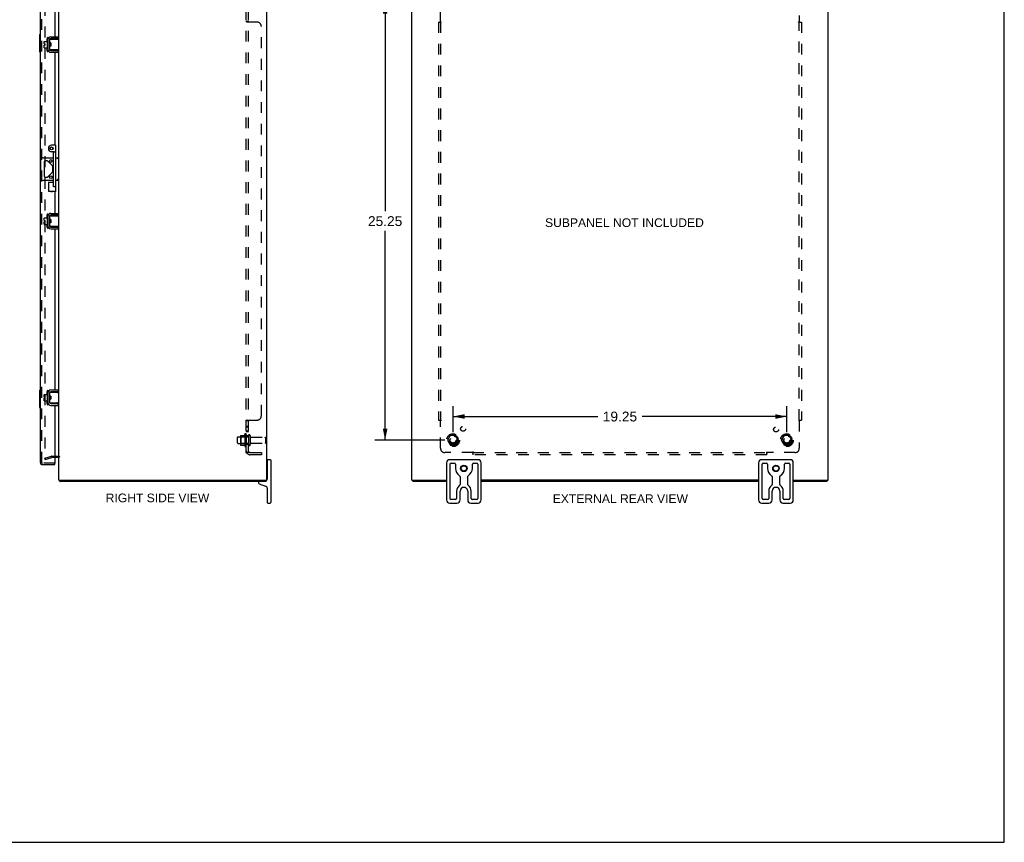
# Model space of a CAD drawing. Header units: inches. Extents: x 0 to 113, y 0 to 73.
# Tile 5 of 6: x 57 to 113, y 0 to 47. Entities that reach past the tile are written whole.
import ezdxf

# ---------------------------------------------------------------- set-up
doc = ezdxf.new("R2010")
doc.units = ezdxf.units.IN
doc.header["$LTSCALE"] = 6.233333
doc.header["$MEASUREMENT"] = 0
doc.linetypes.add('HIDDEN', pattern=[0.2, 0.1, -0.1])
doc.layers.get('0').update_dxf_attribs({"linetype": 'CONTINUOUS'})
for name, color, linetype in [('DEFAULT_2', 8, 'HIDDEN'), ('DIMENSIONS', 7, 'CONTINUOUS'), ('DOOR_ASSEMBLY', 7, 'CONTINUOUS'), ('SUBPANEL', 7, 'CONTINUOUS')]:
    doc.layers.add(name, color=color, linetype=linetype)
doc.styles.get("Standard").update_dxf_attribs({"font": 'arial.ttf'})
doc.dimstyles.new('DIMSTYLE_3', dxfattribs={"dimtxt": 0.566667, "dimasz": 0.666667, "dimexe": 0.09, "dimexo": 0.07, "dimgap": 0.0425, "dimtad": 0, "dimtih": 1, "dimtoh": 1, "dimzin": 4, "dimdsep": 46, "dimtxsty": 'Standard', "dimblk": '_FILLED', "dimblk1": '_FILLED', "dimblk2": '_FILLED', "dimcen": 0.09, "dimadec": 3, "dimazin": 1, "dimtfac": 1, "dimtdec": 3, "dimtofl": 0, "dimtmove": 0, "dimatfit": 3, "dimldrblk": '_FILLED', "dimfxl": 0, "dimtolj": 1, "dimtzin": 4, "dimarcsym": 0})

# ---------------------------------------------------------------- blocks, each defined once
blk = doc.blocks.new('_FILLED')
at = {"color": 0, "linetype": 'ByBlock'}
blk.add_solid([(0, 0), (-1, 0.2), (-1, -0.2)], dxfattribs=at)
blk = doc.blocks.new('*D10')
at = {"layer": 'DIMENSIONS', "color": 2, "linetype": 'Continuous'}
for p, q in [((81.074, 48.424), (77.025, 48.424)), ((77.625, 48.424), (77.625, 36.365)), ((77.625, 23.174), (77.625, 35.232)), ((81.074, 23.174), (77.025, 23.174))]:
    blk.add_line(p, q, dxfattribs=at)
at = {"layer": 'DIMENSIONS', "color": 2, "linetype": 'Continuous', "xscale": 0.6666666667, "yscale": 0.6666666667, "zscale": 0.6666666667}
for p, rotation in [((77.625, 48.424), 90), ((77.625, 23.174), 270)]:
    blk.add_blockref('_FILLED', p, dxfattribs=dict(at, rotation=rotation))
at = {"layer": 'DIMENSIONS', "color": 2, "linetype": 'Continuous', "insert": (77.625, 36.082), "char_height": 0.5667, "width": 1.98017, "attachment_point": 2, "line_spacing_factor": 0.9}
blk.add_mtext('25.25', dxfattribs=at)
blk = doc.blocks.new('*D11')
at = {"layer": 'DIMENSIONS', "color": 2, "linetype": 'Continuous'}
for p, q in [((81.541, 23.64), (81.541, 25.138)), ((100.791, 23.64), (100.791, 25.138)), ((81.541, 24.538), (89.892, 24.538)), ((100.791, 24.538), (92.439, 24.538))]:
    blk.add_line(p, q, dxfattribs=at)
at = {"layer": 'DIMENSIONS', "color": 2, "linetype": 'Continuous', "xscale": 0.6666666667, "yscale": 0.6666666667, "zscale": 0.6666666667, "rotation": 180}
blk.add_blockref('_FILLED', (81.541, 24.538), dxfattribs=at)
at = {"layer": 'DIMENSIONS', "color": 2, "linetype": 'Continuous', "xscale": 0.6666666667, "yscale": 0.6666666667, "zscale": 0.6666666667}
blk.add_blockref('_FILLED', (100.791, 24.538), dxfattribs=at)
at = {"layer": 'DIMENSIONS', "color": 2, "linetype": 'Continuous', "insert": (91.166, 24.821), "char_height": 0.5667, "width": 1.98017, "attachment_point": 2, "line_spacing_factor": 0.9}
blk.add_mtext('19.25', dxfattribs=at)

msp = doc.modelspace()

# ---------------------------------------------------------------- linework, layer by layer
at = {"color": 7, "linetype": 'Continuous'}
for p, q in [((113.333, 0), (113.333, 73.333)), ((57.958, 46.008), (57.958, 46.144)), ((57.958, 46.008), (58.026, 46.008)), ((57.968, 46.154), (58.133, 46.154)), ((58.026, 45.94), (58.026, 46.008)), ((58.133, 46.217), (58.133, 45.73)), ((58.143, 46.227), (58.163, 46.227)), ((58.173, 46.287), (58.176, 46.287)), ((58.277, 46.256), (58.277, 45.691)), ((58.281, 46.091), (58.281, 46.276)), ((58.291, 46.286), (58.811, 46.286)), ((58.341, 46.066), (58.291, 46.066)), ((58.307, 45.881), (58.307, 46.066)), ((58.777, 46.316), (58.337, 46.316)), ((58.341, 46.066), (58.341, 45.881)), ((58.777, 46.316), (58.777, 46.42)), ((57.958, 45.794), (57.958, 45.94)), ((57.958, 45.94), (58.026, 45.94)), ((57.968, 45.784), (58.133, 45.784)), ((58.143, 45.72), (58.163, 45.72)), ((58.173, 45.66), (58.176, 45.66)), ((58.281, 45.671), (58.281, 45.856)), ((58.341, 45.881), (58.291, 45.881)), ((58.811, 45.661), (58.291, 45.661)), ((58.312, 45.962), (58.309, 45.986)), ((58.317, 45.881), (58.323, 45.891)), ((58.322, 45.893), (58.329, 45.881)), ((58.337, 45.631), (58.777, 45.631)), ((58.738, 45.669), (58.731, 45.671)), ((58.777, 45.631), (58.777, 45.527)), ((57.774, 38.268), (57.774, 39.33)), ((57.899, 39.455), (58.5, 39.455)), ((57.965, 39.201), (57.965, 38.396)), ((58.127, 39.264), (58.028, 39.264)), ((58.437, 38.979), (58.171, 39.245)), ((58.64, 39.455), (58.811, 39.455)), ((58.171, 38.352), (58.437, 38.618)), ((58.455, 38.662), (58.455, 38.935)), ((58.5, 38.143), (57.899, 38.143)), ((58.028, 38.334), (58.127, 38.334)), ((58.811, 38.143), (58.64, 38.143)), ((57.958, 35.833), (57.958, 35.969)), ((57.958, 35.833), (58.026, 35.833)), ((57.968, 35.979), (58.133, 35.979)), ((58.026, 35.765), (58.026, 35.833)), ((58.133, 36.042), (58.133, 35.555)), ((58.143, 36.052), (58.163, 36.052)), ((58.173, 36.112), (58.176, 36.112)), ((58.277, 36.081), (58.277, 35.516)), ((58.281, 35.916), (58.281, 36.101)), ((58.291, 36.111), (58.811, 36.111)), ((58.341, 35.891), (58.291, 35.891)), ((58.307, 35.706), (58.307, 35.891)), ((58.312, 35.787), (58.309, 35.811)), ((58.777, 36.141), (58.337, 36.141)), ((58.341, 35.891), (58.341, 35.706)), ((58.777, 36.141), (58.777, 36.245)), ((57.958, 35.619), (57.958, 35.765)), ((57.958, 35.765), (58.026, 35.765)), ((57.968, 35.609), (58.133, 35.609)), ((58.143, 35.545), (58.163, 35.545)), ((58.173, 35.485), (58.176, 35.485)), ((58.281, 35.496), (58.281, 35.681)), ((58.341, 35.706), (58.291, 35.706)), ((58.811, 35.486), (58.291, 35.486)), ((58.317, 35.706), (58.323, 35.716)), ((58.322, 35.718), (58.329, 35.706)), ((58.337, 35.456), (58.777, 35.456)), ((58.738, 35.494), (58.731, 35.496)), ((58.777, 35.456), (58.777, 35.352)), ((57.958, 25.658), (57.958, 25.794)), ((57.958, 25.658), (58.026, 25.658)), ((57.958, 25.59), (58.026, 25.59)), ((57.958, 25.444), (57.958, 25.59)), ((57.968, 25.804), (58.133, 25.804)), ((58.026, 25.59), (58.026, 25.658)), ((58.133, 25.867), (58.133, 25.38)), ((58.143, 25.877), (58.163, 25.877)), ((58.173, 25.937), (58.176, 25.937)), ((58.277, 25.906), (58.277, 25.341)), ((58.281, 25.741), (58.281, 25.926)), ((58.291, 25.936), (58.811, 25.936)), ((58.341, 25.716), (58.291, 25.716)), ((58.307, 25.531), (58.307, 25.716)), ((58.312, 25.612), (58.309, 25.636)), ((58.777, 25.966), (58.337, 25.966)), ((58.341, 25.716), (58.341, 25.531)), ((58.777, 25.966), (58.777, 26.07)), ((57.968, 25.434), (58.133, 25.434)), ((58.143, 25.37), (58.163, 25.37)), ((58.173, 25.31), (58.176, 25.31)), ((58.281, 25.321), (58.281, 25.506)), ((58.341, 25.531), (58.291, 25.531)), ((58.811, 25.311), (58.291, 25.311)), ((58.317, 25.531), (58.323, 25.541)), ((58.322, 25.543), (58.323, 25.541)), ((58.323, 25.541), (58.329, 25.531)), ((58.337, 25.281), (58.777, 25.281)), ((58.738, 25.319), (58.731, 25.321)), ((58.777, 25.281), (58.777, 25.177)), ((70.826, 21.844), (70.811, 21.844)), ((70.826, 22.024), (70.826, 20.939)), ((71.001, 22.049), (70.851, 22.049)), ((71.026, 22.024), (71.026, 19.574)), ((81.166, 21.864), (81.166, 19.734)), ((82.981, 22.049), (81.351, 22.049)), ((81.366, 19.811), (81.366, 21.786)), ((81.428, 21.849), (81.613, 21.849)), ((81.676, 21.786), (81.676, 21.549)), ((82.656, 21.549), (82.656, 21.786)), ((82.718, 21.849), (82.903, 21.849)), ((82.966, 21.786), (82.966, 19.811)), ((83.166, 19.734), (83.166, 21.864)), ((99.166, 21.864), (99.166, 19.734)), ((100.981, 22.049), (99.351, 22.049)), ((99.366, 19.811), (99.366, 21.786)), ((99.428, 21.849), (99.613, 21.849)), ((99.676, 21.786), (99.676, 21.549)), ((100.656, 21.549), (100.656, 21.786)), ((100.718, 21.849), (100.903, 21.849)), ((100.966, 21.786), (100.966, 19.811)), ((101.166, 19.734), (101.166, 21.864)), ((70.826, 21.254), (70.811, 21.254)), ((81.947, 21.073), (81.947, 20.627)), ((82.385, 20.627), (82.385, 21.073)), ((99.947, 21.073), (99.947, 20.627)), ((100.385, 20.627), (100.385, 21.073)), ((70.326, 20.739), (70.326, 20.721)), ((70.365, 20.664), (70.733, 20.53)), ((70.748, 20.874), (70.748, 20.799)), ((79.229, 20.874), (79.229, 20.799)), ((103.103, 20.874), (103.103, 20.799)), ((70.826, 20.399), (70.826, 19.574)), ((81.747, 20.237), (81.747, 19.811)), ((81.947, 19.734), (81.947, 20.237)), ((82.385, 20.237), (82.385, 19.734)), ((82.585, 19.811), (82.585, 20.237)), ((99.747, 20.237), (99.747, 19.811)), ((99.947, 19.734), (99.947, 20.237)), ((100.385, 20.237), (100.385, 19.734)), ((100.585, 19.811), (100.585, 20.237)), ((70.851, 19.549), (71.001, 19.549)), ((81.351, 19.549), (81.762, 19.549)), ((81.684, 19.749), (81.428, 19.749)), ((82.57, 19.549), (82.981, 19.549)), ((82.903, 19.749), (82.647, 19.749)), ((99.351, 19.549), (99.762, 19.549)), ((99.684, 19.749), (99.428, 19.749)), ((100.57, 19.549), (100.981, 19.549)), ((100.903, 19.749), (100.647, 19.749)), ((0, 0), (113.333, 0))]:
    msp.add_line(p, q, dxfattribs=at)
at = {"color": 3, "linetype": 'Continuous'}
for p, q in [((58.811, 20.874), (58.811, 50.724)), ((70.811, 20.874), (70.811, 50.724)), ((79.166, 20.874), (79.166, 50.724)), ((103.166, 20.874), (103.166, 50.724)), ((58.173, 46.287), (58.173, 45.66)), ((58.337, 46.42), (58.777, 46.42)), ((58.337, 45.527), (58.777, 45.527)), ((58.173, 36.112), (58.173, 35.485)), ((58.337, 36.245), (58.777, 36.245)), ((58.337, 35.352), (58.777, 35.352)), ((58.173, 25.937), (58.173, 25.31)), ((58.337, 26.07), (58.777, 26.07)), ((58.337, 25.177), (58.777, 25.177)), ((58.769, 22.174), (58.568, 22.174)), ((58.811, 20.874), (70.811, 20.874)), ((70.748, 20.799), (58.874, 20.799)), ((79.166, 20.874), (81.166, 20.874)), ((81.166, 20.799), (79.229, 20.799)), ((99.166, 20.874), (83.166, 20.874)), ((99.166, 20.799), (83.166, 20.799)), ((101.166, 20.874), (103.166, 20.874)), ((103.103, 20.799), (101.166, 20.799))]:
    msp.add_line(p, q, dxfattribs=at)
at = {"color": 7, "linetype": 'Continuous'}
for points in [[(58.281, 46.091), (58.281, 46.089), (58.281, 46.087), (58.281, 46.086), (58.282, 46.084), (58.282, 46.083), (58.282, 46.081), (58.282, 46.08), (58.283, 46.079), (58.283, 46.077), (58.283, 46.076), (58.284, 46.075), (58.284, 46.074), (58.284, 46.073), (58.285, 46.072), (58.285, 46.071), (58.286, 46.07), (58.286, 46.069), (58.287, 46.069), (58.287, 46.068), (58.288, 46.067), (58.289, 46.067), (58.289, 46.066), (58.29, 46.066), (58.291, 46.066)], [(58.309, 45.986), (58.309, 45.994), (58.308, 46.002), (58.307, 46.006)], [(58.334, 45.997), (58.333, 46.008), (58.333, 46.018), (58.332, 46.028), (58.331, 46.038), (58.331, 46.047), (58.33, 46.056), (58.329, 46.064), (58.329, 46.066)], [(58.338, 45.943), (58.336, 45.965), (58.334, 45.997)], [(58.731, 46.276), (58.738, 46.279), (58.741, 46.28), (58.744, 46.281), (58.747, 46.282), (58.75, 46.283), (58.753, 46.283), (58.756, 46.284), (58.758, 46.285), (58.761, 46.285), (58.763, 46.286), (58.765, 46.286), (58.767, 46.286), (58.769, 46.286)], [(58.281, 45.711), (58.28, 45.712), (58.278, 45.714), (58.277, 45.715)], [(58.291, 45.881), (58.29, 45.881), (58.29, 45.881), (58.289, 45.88), (58.288, 45.88), (58.288, 45.879), (58.287, 45.879), (58.286, 45.878), (58.286, 45.877), (58.285, 45.876), (58.285, 45.875), (58.285, 45.874), (58.284, 45.873), (58.284, 45.872), (58.283, 45.871), (58.283, 45.87), (58.283, 45.869), (58.282, 45.867), (58.282, 45.866), (58.282, 45.865), (58.282, 45.863), (58.281, 45.861), (58.281, 45.86), (58.281, 45.858), (58.281, 45.856)], [(58.322, 45.893), (58.321, 45.894), (58.32, 45.896), (58.32, 45.899), (58.319, 45.903), (58.318, 45.907), (58.317, 45.913), (58.316, 45.918), (58.316, 45.925), (58.315, 45.931), (58.314, 45.938), (58.313, 45.946), (58.313, 45.954), (58.312, 45.962)], [(58.341, 45.894), (58.341, 45.895), (58.34, 45.903), (58.34, 45.913), (58.339, 45.922), (58.338, 45.933), (58.338, 45.943)], [(58.769, 45.661), (58.767, 45.661), (58.765, 45.661), (58.763, 45.662), (58.761, 45.662), (58.758, 45.662), (58.756, 45.663), (58.753, 45.664), (58.75, 45.664), (58.747, 45.665), (58.744, 45.666), (58.741, 45.667), (58.738, 45.669)], [(58.804, 39.455), (58.801, 39.454), (58.797, 39.453), (58.793, 39.451), (58.788, 39.448), (58.783, 39.445), (58.777, 39.441), (58.772, 39.437), (58.766, 39.433), (58.76, 39.429), (58.754, 39.424), (58.748, 39.419), (58.742, 39.414), (58.735, 39.409), (58.729, 39.405), (58.723, 39.4), (58.717, 39.395)], [(58.735, 38.188), (58.723, 38.198), (58.717, 38.203)], [(58.804, 38.143), (58.801, 38.143), (58.797, 38.144), (58.793, 38.147), (58.788, 38.149), (58.783, 38.152), (58.777, 38.156), (58.772, 38.16), (58.766, 38.164), (58.76, 38.169), (58.754, 38.173), (58.748, 38.178), (58.742, 38.183), (58.735, 38.188)], [(58.281, 35.916), (58.281, 35.914), (58.281, 35.912), (58.281, 35.911), (58.282, 35.909), (58.282, 35.908), (58.282, 35.906), (58.282, 35.905), (58.283, 35.904), (58.283, 35.902), (58.283, 35.901), (58.284, 35.9), (58.284, 35.899), (58.284, 35.898), (58.285, 35.897), (58.285, 35.896), (58.286, 35.895), (58.286, 35.894), (58.287, 35.894), (58.287, 35.893), (58.288, 35.892), (58.289, 35.892), (58.289, 35.891), (58.29, 35.891), (58.291, 35.891)], [(58.309, 35.811), (58.309, 35.819), (58.308, 35.827), (58.307, 35.831)], [(58.322, 35.718), (58.321, 35.719), (58.32, 35.721), (58.32, 35.724), (58.319, 35.728), (58.318, 35.732), (58.317, 35.738), (58.316, 35.743), (58.316, 35.75), (58.315, 35.756), (58.314, 35.763), (58.313, 35.771), (58.313, 35.779), (58.312, 35.787)], [(58.334, 35.822), (58.333, 35.833), (58.333, 35.843), (58.332, 35.853), (58.331, 35.863), (58.331, 35.872), (58.33, 35.881), (58.329, 35.889), (58.329, 35.891)], [(58.338, 35.768), (58.336, 35.79), (58.334, 35.822)], [(58.731, 36.101), (58.738, 36.104), (58.741, 36.105), (58.744, 36.106), (58.747, 36.107), (58.75, 36.108), (58.753, 36.108), (58.756, 36.109), (58.758, 36.11), (58.761, 36.11), (58.763, 36.111), (58.765, 36.111), (58.767, 36.111), (58.769, 36.111)], [(58.281, 35.536), (58.28, 35.537), (58.278, 35.539), (58.277, 35.54)], [(58.291, 35.706), (58.29, 35.706), (58.29, 35.706), (58.289, 35.705), (58.288, 35.705), (58.288, 35.704), (58.287, 35.704), (58.286, 35.703), (58.286, 35.702), (58.285, 35.701), (58.285, 35.7), (58.285, 35.699), (58.284, 35.698), (58.284, 35.697), (58.283, 35.696), (58.283, 35.695), (58.283, 35.694), (58.282, 35.692), (58.282, 35.691), (58.282, 35.69), (58.282, 35.688), (58.281, 35.686), (58.281, 35.685), (58.281, 35.683), (58.281, 35.681)], [(58.341, 35.719), (58.341, 35.72), (58.34, 35.728), (58.34, 35.738), (58.339, 35.747), (58.338, 35.758), (58.338, 35.768)], [(58.769, 35.486), (58.767, 35.486), (58.765, 35.486), (58.763, 35.487), (58.761, 35.487), (58.758, 35.487), (58.756, 35.488), (58.753, 35.489), (58.75, 35.489), (58.747, 35.49), (58.744, 35.491), (58.741, 35.492), (58.738, 35.494)], [(58.281, 25.741), (58.281, 25.739), (58.281, 25.737), (58.281, 25.736), (58.282, 25.734), (58.282, 25.733), (58.282, 25.731), (58.282, 25.73), (58.283, 25.729), (58.283, 25.727), (58.283, 25.726), (58.284, 25.725), (58.284, 25.724), (58.284, 25.723), (58.285, 25.722), (58.285, 25.721), (58.286, 25.72), (58.286, 25.719), (58.287, 25.719), (58.287, 25.718), (58.288, 25.717), (58.289, 25.717), (58.289, 25.716), (58.29, 25.716), (58.291, 25.716)], [(58.309, 25.636), (58.309, 25.644), (58.308, 25.652), (58.307, 25.656)], [(58.322, 25.543), (58.321, 25.544), (58.32, 25.546), (58.32, 25.549), (58.319, 25.553), (58.318, 25.557), (58.317, 25.563), (58.316, 25.568), (58.316, 25.575), (58.315, 25.581), (58.314, 25.588), (58.313, 25.596), (58.313, 25.604), (58.312, 25.612)], [(58.334, 25.647), (58.333, 25.658), (58.333, 25.668), (58.332, 25.678), (58.331, 25.688), (58.331, 25.697), (58.33, 25.706), (58.329, 25.714), (58.329, 25.716)], [(58.338, 25.593), (58.336, 25.615), (58.334, 25.647)], [(58.341, 25.544), (58.341, 25.545), (58.34, 25.553), (58.34, 25.563), (58.339, 25.572), (58.338, 25.583), (58.338, 25.593)], [(58.731, 25.926), (58.738, 25.929), (58.741, 25.93), (58.744, 25.931), (58.747, 25.932), (58.75, 25.933), (58.753, 25.933), (58.756, 25.934), (58.758, 25.935), (58.761, 25.935), (58.763, 25.936), (58.765, 25.936), (58.767, 25.936), (58.769, 25.936)], [(58.281, 25.361), (58.28, 25.362), (58.278, 25.364), (58.277, 25.365)], [(58.291, 25.531), (58.29, 25.531), (58.29, 25.531), (58.289, 25.53), (58.288, 25.53), (58.288, 25.529), (58.287, 25.529), (58.286, 25.528), (58.286, 25.527), (58.285, 25.526), (58.285, 25.525), (58.285, 25.524), (58.284, 25.523), (58.284, 25.522), (58.283, 25.521), (58.283, 25.52), (58.283, 25.519), (58.282, 25.517), (58.282, 25.516), (58.282, 25.515), (58.282, 25.513), (58.281, 25.511), (58.281, 25.51), (58.281, 25.508), (58.281, 25.506)], [(58.769, 25.311), (58.767, 25.311), (58.765, 25.311), (58.763, 25.312), (58.761, 25.312), (58.758, 25.312), (58.756, 25.313), (58.753, 25.314), (58.75, 25.314), (58.747, 25.315), (58.744, 25.316), (58.741, 25.317), (58.738, 25.319)]]:
    msp.add_lwpolyline(points, dxfattribs=at)
at = {"color": 3, "linetype": 'Continuous'}
for points in [[(58.848, 20.829), (58.85, 20.828), (58.851, 20.826), (58.852, 20.825), (58.854, 20.823), (58.855, 20.821), (58.856, 20.819), (58.857, 20.817), (58.86, 20.812)], [(58.86, 20.812), (58.861, 20.81), (58.862, 20.809), (58.863, 20.807), (58.864, 20.805), (58.865, 20.804), (58.866, 20.802), (58.867, 20.801), (58.869, 20.8), (58.87, 20.799), (58.871, 20.799), (58.872, 20.799), (58.873, 20.799), (58.874, 20.799)]]:
    msp.add_lwpolyline(points, dxfattribs=at)
at = {"color": 7, "linetype": 'Continuous'}
for centre, radius in [((58.346, 39.264), 0.08), ((58.346, 38.334), 0.08), ((82.166, 21.549), 0.188), ((82.166, 21.549), 0.156), ((100.166, 21.549), 0.188), ((100.166, 21.549), 0.156)]:
    msp.add_circle(centre, radius, dxfattribs=at)
for centre, radius, start, end in [((57.968, 46.144), 0.01, 90, 180), ((58.143, 46.217), 0.01, 90, 180), ((58.163, 46.217), 0.01, 0, 90), ((58.337, 46.256), 0.06, 90, 180), ((58.291, 46.224), 0.0162, 128.1095, 149.7501), ((58.291, 46.276), 0.01, 90, 144.8477), ((57.968, 45.794), 0.01, 180, 270), ((58.143, 45.73), 0.01, 180, 270), ((58.163, 45.73), 0.01, 270, 360), ((58.291, 45.724), 0.0162, 210.2499, 231.8905), ((58.337, 45.691), 0.06, 180, 270), ((58.291, 45.671), 0.01, 214.8438, 270), ((57.899, 39.33), 0.125, 90, 180), ((58.028, 39.201), 0.0625, 90, 180), ((58.127, 39.201), 0.0625, 45, 90), ((58.393, 38.935), 0.0625, 0, 45), ((58.393, 38.662), 0.0625, 315, 360), ((57.899, 38.268), 0.125, 180, 270), ((58.028, 38.396), 0.0625, 180, 270), ((58.127, 38.396), 0.0625, 270, 315), ((57.968, 35.969), 0.01, 90, 180), ((58.143, 36.042), 0.01, 90, 180), ((58.163, 36.042), 0.01, 0, 90), ((58.337, 36.081), 0.06, 90, 180), ((58.291, 36.049), 0.0162, 128.1095, 149.7501), ((58.291, 36.101), 0.01, 90, 144.8477), ((57.968, 35.619), 0.01, 180, 270), ((58.143, 35.555), 0.01, 180, 270), ((58.163, 35.555), 0.01, 270, 360), ((58.291, 35.549), 0.0162, 210.2499, 231.8905), ((58.337, 35.516), 0.06, 180, 270), ((58.291, 35.496), 0.01, 214.8438, 270), ((57.968, 25.794), 0.01, 90, 180), ((58.143, 25.867), 0.01, 90, 180), ((58.163, 25.867), 0.01, 0, 90), ((58.337, 25.906), 0.06, 90, 180), ((58.291, 25.874), 0.0162, 128.1095, 149.7501), ((58.291, 25.926), 0.01, 90, 144.8477), ((57.968, 25.444), 0.01, 180, 270), ((58.143, 25.38), 0.01, 180, 270), ((58.163, 25.38), 0.01, 270, 360), ((58.291, 25.374), 0.0162, 210.2499, 231.8905), ((58.337, 25.341), 0.06, 180, 270), ((58.291, 25.321), 0.01, 214.8438, 270), ((70.851, 22.024), 0.025, 90, 180), ((71.001, 22.024), 0.025, 0, 90), ((81.351, 21.864), 0.185, 90, 180), ((81.428, 21.786), 0.0625, 90, 180), ((81.613, 21.786), 0.0625, 360, 90), ((82.718, 21.786), 0.0625, 90, 180), ((82.903, 21.786), 0.0625, 360, 90), ((82.981, 21.864), 0.185, 0, 90), ((99.351, 21.864), 0.185, 90, 180), ((99.428, 21.786), 0.0625, 90, 180), ((99.613, 21.786), 0.0625, 360, 90), ((100.718, 21.786), 0.0625, 90, 180), ((100.903, 21.786), 0.0625, 360, 90), ((100.981, 21.864), 0.185, 0, 90), ((82.166, 21.549), 0.49, 180, 239.3693), ((81.884, 21.073), 0.0625, 360, 59.3693), ((82.447, 21.073), 0.0625, 120.6307, 180), ((82.166, 21.549), 0.49, 300.6307, 360), ((100.166, 21.549), 0.49, 180, 239.3693), ((99.884, 21.073), 0.0625, 360, 59.3693), ((100.447, 21.073), 0.0625, 120.6307, 180), ((100.166, 21.549), 0.49, 300.6307, 360), ((70.386, 20.739), 0.06, 90, 180), ((70.386, 20.721), 0.06, 180, 250), ((70.686, 20.399), 0.14, 360, 70), ((70.686, 20.939), 0.14, 296.302, 332.2944), ((70.686, 20.939), 0.14, 333.3244, 360), ((82.166, 20.237), 0.419, 125.777, 180), ((81.884, 20.627), 0.0625, 305.777, 360), ((82.166, 20.237), 0.219, 0, 180), ((82.447, 20.627), 0.0625, 180, 234.223), ((82.166, 20.237), 0.419, 0, 54.223), ((100.166, 20.237), 0.419, 125.777, 180), ((99.884, 20.627), 0.0625, 305.777, 360), ((100.166, 20.237), 0.219, 0, 180), ((100.447, 20.627), 0.0625, 180, 234.223), ((100.166, 20.237), 0.419, 0, 54.223), ((70.851, 19.574), 0.025, 180, 270), ((71.001, 19.574), 0.025, 270, 360), ((81.351, 19.734), 0.185, 180, 270), ((81.428, 19.811), 0.0625, 180, 270), ((81.684, 19.811), 0.0625, 270, 0), ((81.762, 19.734), 0.185, 270, 360), ((82.57, 19.734), 0.185, 180, 270), ((82.647, 19.811), 0.0625, 180, 270), ((82.903, 19.811), 0.0625, 270, 0), ((82.981, 19.734), 0.185, 270, 360), ((99.351, 19.734), 0.185, 180, 270), ((99.428, 19.811), 0.0625, 180, 270), ((99.684, 19.811), 0.0625, 270, 0), ((99.762, 19.734), 0.185, 270, 360), ((100.57, 19.734), 0.185, 180, 270), ((100.647, 19.811), 0.0625, 180, 270), ((100.903, 19.811), 0.0625, 270, 0), ((100.981, 19.734), 0.185, 270, 360)]:
    msp.add_arc(centre, radius, start, end, dxfattribs=at)
at = {"color": 3, "linetype": 'Continuous'}
for centre, radius, start, end in [((58.337, 46.256), 0.164, 90, 180), ((58.337, 45.691), 0.164, 180, 270), ((58.337, 36.081), 0.164, 90, 180), ((58.337, 35.516), 0.164, 180, 270), ((58.337, 25.906), 0.164, 90, 180), ((58.337, 25.341), 0.164, 180, 270), ((58.769, 22.132), 0.042, 0, 90), ((58.928, 20.916), 0.117, 201.0402, 227.4431)]:
    msp.add_arc(centre, radius, start, end, dxfattribs=at)
at = {"layer": 'DEFAULT_2', "color": 8, "linetype": 'HIDDEN'}
for p, q in [((57.998, 49.507), (57.998, 22.09)), ((69.111, 23.016), (69.111, 23.331)), ((69.141, 23.361), (69.736, 23.361)), ((69.275, 23.429), (69.275, 22.918)), ((69.295, 23.357), (69.275, 23.377)), ((69.285, 23.451), (69.513, 23.451)), ((69.591, 23.357), (69.295, 23.357)), ((69.295, 23.357), (69.295, 22.99)), ((69.541, 23.529), (69.541, 22.818)), ((69.591, 23.357), (69.611, 23.377)), ((69.591, 23.357), (69.591, 22.99)), ((69.611, 23.508), (69.611, 22.839)), ((69.736, 23.431), (69.736, 22.916)), ((69.846, 23.431), (69.846, 22.916)), ((69.908, 23.339), (70.706, 23.339)), ((70.736, 23.039), (70.736, 23.309)), ((81.378, 23.446), (81.223, 23.179)), ((81.695, 23.451), (81.386, 23.451)), ((81.858, 23.179), (81.704, 23.446)), ((100.628, 23.446), (100.473, 23.179)), ((100.945, 23.451), (100.636, 23.451)), ((101.108, 23.179), (100.954, 23.446)), ((69.141, 22.986), (69.736, 22.986)), ((69.295, 22.99), (69.275, 22.97)), ((69.285, 22.896), (69.513, 22.896)), ((69.591, 22.99), (69.295, 22.99)), ((69.591, 22.99), (69.611, 22.97)), ((69.908, 23.009), (70.706, 23.009)), ((81.223, 23.169), (81.378, 22.901)), ((81.695, 22.896), (81.386, 22.896)), ((81.704, 22.901), (81.858, 23.169)), ((100.473, 23.169), (100.628, 22.901)), ((100.945, 22.896), (100.636, 22.896)), ((100.954, 22.901), (101.108, 23.169)), ((57.998, 22.142), (58.384, 22.245)), ((58.017, 22.069), (58.403, 22.173)), ((58.41, 22.249), (58.769, 22.249)), ((58.568, 22.174), (58.41, 22.174)), ((58.017, 22.069), (57.998, 22.142))]:
    msp.add_line(p, q, dxfattribs=at)
for points in [[(57.998, 22.09), (57.998, 22.088), (57.998, 22.087), (57.999, 22.085), (57.999, 22.084), (58, 22.083)], [(58.012, 22.075), (58.012, 22.075), (58.01, 22.075), (58.009, 22.075), (58.007, 22.076), (58.006, 22.076), (58.005, 22.077), (58.004, 22.078), (58.002, 22.079), (58.001, 22.08), (58.001, 22.081), (58, 22.083)], [(58.016, 22.075), (58.015, 22.075), (58.013, 22.075), (58.012, 22.075)]]:
    msp.add_lwpolyline(points, dxfattribs=at)
for centre, radius in [((81.541, 23.174), 0.372), ((81.541, 23.174), 0.356), ((81.541, 23.174), 0.312), ((81.541, 23.174), 0.204), ((81.541, 23.174), 0.188), ((81.541, 23.174), 0.183), ((81.541, 23.174), 0.165), ((100.791, 23.174), 0.372), ((100.791, 23.174), 0.356), ((100.791, 23.174), 0.312), ((100.791, 23.174), 0.204), ((100.791, 23.174), 0.188), ((100.791, 23.174), 0.183), ((100.791, 23.174), 0.165)]:
    msp.add_circle(centre, radius, dxfattribs=at)
for centre, radius, start, end in [((69.141, 23.331), 0.03, 90, 180), ((69.285, 23.441), 0.01, 90, 174.8062), ((69.416, 23.429), 0.141, 174.7919, 180), ((69.494, 23.461), 0.01, 270, 336.0321), ((70.141, 23.174), 0.698, 149.3369, 156.0321), ((69.572, 23.508), 0.0384, 0, 145.5503), ((69.791, 23.431), 0.055, 0, 180), ((69.908, 23.401), 0.0625, 180, 270), ((70.706, 23.309), 0.03, 360, 90), ((81.386, 23.441), 0.01, 90.0124, 149.9892), ((81.695, 23.441), 0.01, 30.012, 89.9887), ((100.636, 23.441), 0.01, 90.0124, 149.9892), ((100.945, 23.441), 0.01, 30.012, 89.9887), ((69.141, 23.016), 0.03, 180, 270), ((69.416, 22.918), 0.141, 180, 185.2081), ((69.285, 22.906), 0.01, 185.1938, 270), ((69.494, 22.886), 0.01, 23.9679, 90), ((70.141, 23.174), 0.698, 203.9679, 210.6631), ((69.572, 22.839), 0.0384, 214.4497, 360), ((69.791, 22.916), 0.055, 180, 360), ((69.908, 22.946), 0.0625, 90, 180), ((70.706, 23.039), 0.03, 270, 0), ((81.232, 23.174), 0.01, 150.0127, 209.9883), ((81.386, 22.906), 0.01, 210.012, 269.9887), ((81.695, 22.906), 0.01, 270.0124, 329.9892), ((81.85, 23.174), 0.01, 330.0127, 29.9883), ((100.482, 23.174), 0.01, 150.0127, 209.9883), ((100.636, 22.906), 0.01, 210.012, 269.9887), ((100.945, 22.906), 0.01, 270.0124, 329.9892), ((101.1, 23.174), 0.01, 330.0127, 29.9883), ((58.41, 22.149), 0.1, 90, 105), ((58.41, 22.149), 0.025, 90, 105), ((58.769, 22.132), 0.117, 33.0998, 90)]:
    msp.add_arc(centre, radius, start, end, dxfattribs=at)
at = {"layer": 'DOOR_ASSEMBLY', "color": 3, "linetype": 'Continuous'}
for p, q in [((57.743, 21.884), (57.743, 49.713)), ((58.568, 49.755), (58.568, 46.42)), ((58.126, 46.154), (58.126, 46.33)), ((58.176, 46.38), (58.23, 46.38)), ((58.568, 46.316), (58.568, 46.286)), ((58.126, 45.617), (58.126, 45.784)), ((58.23, 45.567), (58.176, 45.567)), ((58.568, 45.661), (58.568, 45.631)), ((58.568, 45.527), (58.568, 40.174)), ((58.568, 37.511), (58.568, 36.245)), ((58.126, 35.979), (58.126, 36.155)), ((58.176, 36.205), (58.23, 36.205)), ((58.568, 36.141), (58.568, 36.111)), ((58.126, 35.442), (58.126, 35.609)), ((58.23, 35.392), (58.176, 35.392)), ((58.568, 35.486), (58.568, 35.456)), ((58.568, 35.352), (58.568, 26.07)), ((58.126, 25.804), (58.126, 25.98)), ((58.176, 26.03), (58.23, 26.03)), ((58.568, 25.966), (58.568, 25.936)), ((58.126, 25.267), (58.126, 25.434)), ((58.23, 25.217), (58.176, 25.217)), ((58.568, 25.311), (58.568, 25.281)), ((58.568, 25.177), (58.568, 21.842)), ((57.86, 21.767), (58.568, 21.767))]:
    msp.add_line(p, q, dxfattribs=at)
at = {"layer": 'DOOR_ASSEMBLY', "color": 8, "linetype": 'HIDDEN'}
for p, q in [((57.818, 21.884), (57.818, 49.713)), ((58.568, 21.842), (57.86, 21.842))]:
    msp.add_line(p, q, dxfattribs=at)
at = {"layer": 'DOOR_ASSEMBLY', "color": 7, "linetype": 'Continuous'}
for p, q in [((57.683, 46.534), (57.683, 45.564)), ((57.698, 46.549), (57.743, 46.549)), ((57.729, 46.449), (57.729, 45.649)), ((57.698, 45.549), (57.743, 45.549)), ((58.61, 40.174), (58.39, 40.174)), ((58.47, 39.799), (58.39, 39.799)), ((58.5, 37.829), (58.5, 39.769)), ((58.53, 39.799), (58.61, 39.799)), ((58.64, 37.511), (58.64, 40.144)), ((58.203, 38.049), (58.203, 37.511)), ((58.203, 38.049), (58.5, 38.049)), ((58.64, 37.511), (58.203, 37.511)), ((58.522, 37.799), (58.61, 37.799)), ((57.683, 26.033), (57.683, 25.063)), ((57.698, 26.048), (57.743, 26.048)), ((57.729, 25.948), (57.729, 25.148)), ((57.698, 25.048), (57.743, 25.048)), ((58.568, 21.767), (58.568, 21.842))]:
    msp.add_line(p, q, dxfattribs=at)
for points in [[(57.728, 46.485), (57.728, 46.479), (57.728, 46.473), (57.729, 46.467), (57.729, 46.461), (57.729, 46.455), (57.729, 46.449)], [(57.729, 45.649), (57.729, 45.642), (57.729, 45.636), (57.729, 45.63), (57.728, 45.624), (57.728, 45.618), (57.728, 45.613)], [(58.203, 38.049), (58.203, 38.048), (58.203, 38.048), (58.204, 38.047), (58.224, 38.027)], [(58.203, 37.511), (58.203, 37.511), (58.203, 37.512), (58.204, 37.513), (58.224, 37.532)], [(58.224, 38.027), (58.228, 38.023), (58.233, 38.019)], [(58.224, 37.532), (58.228, 37.537), (58.233, 37.541)], [(58.47, 37.829), (58.477, 37.822), (58.483, 37.816), (58.49, 37.811), (58.496, 37.806), (58.503, 37.803), (58.51, 37.8), (58.516, 37.799), (58.522, 37.799)], [(58.619, 37.532), (58.615, 37.537), (58.61, 37.541)], [(58.64, 37.511), (58.64, 37.511), (58.639, 37.512), (58.638, 37.513), (58.619, 37.532)], [(57.728, 25.985), (57.728, 25.979), (57.728, 25.973), (57.729, 25.967), (57.729, 25.961), (57.729, 25.955), (57.729, 25.948)], [(57.729, 25.148), (57.729, 25.142), (57.729, 25.136), (57.729, 25.13), (57.728, 25.124), (57.728, 25.118), (57.728, 25.112)]]:
    msp.add_lwpolyline(points, dxfattribs=at)
for radius in [0.085, 0.08]:
    msp.add_circle((58.39, 39.986), radius, dxfattribs=at)
for centre, radius, start, end in [((57.698, 46.534), 0.015, 90, 180), ((57.728, 46.534), 0.015, 0, 90), ((57.698, 45.564), 0.015, 180, 270), ((57.728, 45.564), 0.015, 270, 360), ((58.39, 39.986), 0.188, 90, 270), ((58.47, 39.769), 0.03, 359.9987, 89.9934), ((58.53, 39.769), 0.03, 90, 180), ((58.61, 40.144), 0.03, 0, 90), ((58.61, 39.769), 0.03, 0, 90), ((58.53, 37.829), 0.03, 180, 270), ((58.61, 37.829), 0.03, 270, 360), ((57.698, 26.033), 0.015, 90, 180), ((57.728, 26.033), 0.015, 0, 90), ((57.698, 25.063), 0.015, 180, 270), ((57.728, 25.063), 0.015, 270, 360)]:
    msp.add_arc(centre, radius, start, end, dxfattribs=at)
at = {"layer": 'DOOR_ASSEMBLY', "color": 3, "linetype": 'Continuous'}
for centre, radius, start, end in [((58.176, 46.33), 0.05, 90, 180), ((58.176, 45.617), 0.05, 180, 270), ((58.39, 37.611), 0.109, 246.5588, 293.4412), ((58.176, 36.155), 0.05, 90, 180), ((58.176, 35.442), 0.05, 180, 270), ((58.176, 25.98), 0.05, 90, 180), ((58.176, 25.267), 0.05, 180, 270), ((57.86, 21.884), 0.117, 180, 270)]:
    msp.add_arc(centre, radius, start, end, dxfattribs=at)
at = {"layer": 'DOOR_ASSEMBLY', "color": 8, "linetype": 'HIDDEN'}
msp.add_arc((57.86, 21.884), 0.042, 180, 270, dxfattribs=at)
at = {"layer": 'SUBPANEL', "color": 8, "linetype": 'HIDDEN'}
for p, q in [((69.611, 22.455), (69.611, 49.142)), ((69.736, 22.455), (69.736, 49.142)), ((80.822, 47.303), (80.822, 48.892)), ((101.51, 48.892), (101.51, 47.303)), ((69.611, 47.302), (69.611, 47.303)), ((69.736, 47.303), (69.611, 47.303)), ((69.615, 47.293), (69.614, 47.295)), ((69.665, 47.267), (69.663, 47.269)), ((70.236, 47.267), (69.665, 47.267)), ((69.736, 47.302), (69.736, 47.303)), ((69.738, 47.297), (69.737, 47.298)), ((80.697, 47.267), (80.697, 24.33)), ((80.697, 47.267), (80.863, 47.267)), ((80.822, 47.267), (80.822, 24.33)), ((101.469, 47.267), (101.635, 47.267)), ((101.51, 24.33), (101.51, 47.267)), ((101.635, 47.267), (101.635, 24.33)), ((70.486, 24.58), (70.486, 47.017)), ((69.736, 24.294), (69.611, 24.294)), ((69.736, 23.969), (69.611, 23.969)), ((69.736, 23.933), (69.611, 23.933)), ((69.617, 24.306), (69.615, 24.304)), ((69.622, 24.309), (69.619, 24.307)), ((69.665, 24.33), (70.236, 24.33)), ((69.739, 24.302), (69.738, 24.3)), ((69.754, 24.313), (69.752, 24.311)), ((69.761, 24.322), (69.76, 24.32)), ((80.697, 24.33), (80.863, 24.33)), ((80.822, 22.705), (80.822, 24.294)), ((101.469, 24.33), (101.635, 24.33)), ((101.51, 24.294), (101.51, 22.705)), ((69.736, 23.688), (69.611, 23.688)), ((69.736, 23.652), (69.611, 23.652)), ((69.736, 23.424), (69.611, 23.424)), ((69.736, 22.924), (69.611, 22.924)), ((69.736, 22.455), (69.611, 22.455)), ((69.665, 22.416), (69.761, 22.496)), ((69.712, 22.464), (69.71, 22.464)), ((69.714, 22.465), (69.712, 22.464)), ((69.715, 22.466), (69.714, 22.465)), ((69.717, 22.466), (69.715, 22.466)), ((69.718, 22.467), (69.717, 22.466)), ((69.719, 22.467), (69.718, 22.467)), ((69.721, 22.468), (69.719, 22.467)), ((69.722, 22.469), (69.721, 22.468)), ((69.724, 22.469), (69.722, 22.469)), ((69.725, 22.47), (69.724, 22.469)), ((69.726, 22.47), (69.725, 22.47)), ((69.727, 22.471), (69.726, 22.47)), ((69.729, 22.472), (69.727, 22.471)), ((69.73, 22.472), (69.729, 22.472)), ((69.731, 22.473), (69.73, 22.472)), ((69.732, 22.473), (69.731, 22.473)), ((69.733, 22.474), (69.732, 22.473)), ((69.754, 22.482), (69.749, 22.477)), ((69.848, 22.455), (70.486, 22.455)), ((70.486, 22.33), (69.848, 22.33)), ((70.486, 22.455), (70.486, 22.33)), ((82.662, 22.455), (81.072, 22.455)), ((82.697, 22.33), (82.697, 22.496)), ((82.697, 22.455), (99.635, 22.455)), ((99.635, 22.33), (82.697, 22.33)), ((99.635, 22.33), (99.635, 22.496)), ((101.26, 22.455), (99.67, 22.455))]:
    msp.add_line(p, q, dxfattribs=at)
for points in [[(69.622, 47.288), (69.619, 47.29), (69.617, 47.292), (69.615, 47.293), (69.614, 47.295), (69.613, 47.296), (69.612, 47.298), (69.611, 47.299), (69.611, 47.3), (69.611, 47.302), (69.611, 47.303)], [(69.639, 47.28), (69.636, 47.282), (69.633, 47.283), (69.63, 47.284), (69.627, 47.286), (69.624, 47.287), (69.622, 47.288), (69.619, 47.29), (69.617, 47.292)], [(69.651, 47.275), (69.648, 47.276), (69.645, 47.278), (69.639, 47.28)], [(69.659, 47.271), (69.657, 47.272), (69.654, 47.274), (69.651, 47.275)], [(69.665, 47.267), (69.663, 47.269), (69.661, 47.27), (69.659, 47.271), (69.657, 47.272)], [(69.744, 47.292), (69.742, 47.293), (69.74, 47.294), (69.739, 47.295), (69.738, 47.297), (69.737, 47.298), (69.736, 47.299), (69.736, 47.3), (69.736, 47.302), (69.736, 47.303)], [(69.749, 47.288), (69.745, 47.29), (69.744, 47.292), (69.742, 47.293), (69.74, 47.294), (69.739, 47.295)], [(69.757, 47.281), (69.756, 47.282), (69.755, 47.283), (69.754, 47.284), (69.752, 47.286), (69.75, 47.287), (69.749, 47.288)], [(69.761, 47.267), (69.761, 47.269), (69.762, 47.27), (69.762, 47.272), (69.761, 47.273), (69.761, 47.274), (69.761, 47.276), (69.76, 47.277), (69.76, 47.278), (69.759, 47.28), (69.757, 47.281), (69.756, 47.282), (69.755, 47.283), (69.754, 47.284), (69.752, 47.286)], [(69.761, 47.269), (69.762, 47.27), (69.762, 47.272), (69.761, 47.273), (69.761, 47.274), (69.761, 47.276)], [(80.784, 47.267), (80.785, 47.269), (80.787, 47.27), (80.789, 47.271), (80.79, 47.272), (80.792, 47.274), (80.794, 47.275), (80.795, 47.276), (80.797, 47.278), (80.798, 47.279), (80.799, 47.28), (80.801, 47.282), (80.802, 47.283), (80.803, 47.284), (80.809, 47.29)], [(80.809, 47.29), (80.811, 47.292), (80.812, 47.293), (80.814, 47.295), (80.815, 47.296), (80.817, 47.298), (80.818, 47.299), (80.82, 47.3), (80.821, 47.302), (80.822, 47.303)], [(80.84, 47.29), (80.836, 47.293), (80.834, 47.294), (80.832, 47.295), (80.83, 47.297), (80.828, 47.298), (80.827, 47.299), (80.825, 47.3), (80.823, 47.302), (80.822, 47.303)], [(80.863, 47.267), (80.862, 47.269), (80.862, 47.27), (80.861, 47.272), (80.86, 47.273), (80.86, 47.274), (80.859, 47.276), (80.858, 47.277), (80.857, 47.278), (80.855, 47.28), (80.854, 47.281), (80.853, 47.282), (80.851, 47.283), (80.849, 47.284), (80.848, 47.286), (80.846, 47.287), (80.844, 47.288), (80.842, 47.289), (80.84, 47.29)], [(101.469, 47.267), (101.469, 47.269), (101.47, 47.27), (101.471, 47.272), (101.471, 47.273), (101.472, 47.274), (101.473, 47.276), (101.474, 47.277), (101.475, 47.278), (101.476, 47.28), (101.478, 47.281), (101.479, 47.282), (101.481, 47.283), (101.482, 47.284), (101.484, 47.286), (101.486, 47.287), (101.487, 47.288), (101.489, 47.289), (101.491, 47.29), (101.495, 47.293)], [(101.495, 47.293), (101.497, 47.294), (101.5, 47.295), (101.502, 47.297), (101.503, 47.298), (101.505, 47.299), (101.507, 47.3), (101.508, 47.302), (101.51, 47.303)], [(101.521, 47.292), (101.52, 47.293), (101.518, 47.295), (101.516, 47.296), (101.515, 47.298), (101.513, 47.299), (101.512, 47.3), (101.511, 47.302), (101.51, 47.303)], [(101.528, 47.284), (101.524, 47.288), (101.521, 47.292)], [(101.548, 47.267), (101.546, 47.269), (101.545, 47.27), (101.543, 47.271), (101.541, 47.272), (101.54, 47.274), (101.538, 47.275), (101.537, 47.276), (101.535, 47.278), (101.534, 47.279), (101.532, 47.28), (101.531, 47.282), (101.53, 47.283), (101.528, 47.284)], [(69.645, 24.319), (69.639, 24.317), (69.636, 24.315), (69.633, 24.314), (69.63, 24.313), (69.627, 24.311), (69.624, 24.31), (69.622, 24.309), (69.619, 24.307), (69.617, 24.306), (69.615, 24.304), (69.614, 24.302), (69.613, 24.301), (69.612, 24.299), (69.611, 24.298), (69.611, 24.297), (69.611, 24.295), (69.611, 24.294)], [(69.611, 24.297), (69.611, 24.295), (69.611, 24.294)], [(69.651, 24.322), (69.648, 24.321), (69.645, 24.319)], [(69.665, 24.33), (69.663, 24.329), (69.661, 24.327), (69.659, 24.326), (69.657, 24.325), (69.654, 24.323), (69.651, 24.322)], [(69.665, 24.33), (69.663, 24.329), (69.661, 24.327), (69.659, 24.326), (69.657, 24.325)], [(69.745, 24.307), (69.744, 24.306), (69.742, 24.304), (69.74, 24.303), (69.739, 24.302), (69.738, 24.3), (69.737, 24.299), (69.736, 24.298), (69.736, 24.297), (69.736, 24.296), (69.736, 24.294)], [(69.736, 24.297), (69.736, 24.296), (69.736, 24.294)], [(69.744, 24.306), (69.742, 24.304), (69.74, 24.303)], [(69.761, 24.33), (69.761, 24.328), (69.762, 24.327), (69.762, 24.325), (69.761, 24.324), (69.761, 24.323), (69.761, 24.322), (69.76, 24.32), (69.76, 24.319), (69.759, 24.318), (69.757, 24.316), (69.756, 24.315), (69.755, 24.314), (69.754, 24.313), (69.752, 24.311), (69.75, 24.31), (69.749, 24.309), (69.745, 24.307)], [(69.76, 24.319), (69.759, 24.318), (69.757, 24.316), (69.756, 24.315)], [(69.761, 24.33), (69.761, 24.328), (69.762, 24.327), (69.762, 24.325)], [(80.784, 24.33), (80.785, 24.329), (80.787, 24.327), (80.789, 24.326), (80.79, 24.325), (80.792, 24.323), (80.794, 24.322), (80.795, 24.321), (80.797, 24.319), (80.798, 24.318), (80.799, 24.317), (80.801, 24.315), (80.802, 24.314), (80.803, 24.313)], [(80.803, 24.313), (80.807, 24.309), (80.811, 24.306)], [(80.811, 24.306), (80.812, 24.304), (80.814, 24.302), (80.815, 24.301), (80.817, 24.299), (80.818, 24.298), (80.82, 24.297), (80.821, 24.295), (80.822, 24.294)], [(80.836, 24.304), (80.834, 24.303), (80.832, 24.302), (80.83, 24.3), (80.828, 24.299), (80.827, 24.298), (80.825, 24.297), (80.823, 24.296), (80.822, 24.294)], [(80.863, 24.33), (80.862, 24.328), (80.862, 24.327), (80.861, 24.325), (80.86, 24.324), (80.86, 24.323), (80.859, 24.322), (80.858, 24.32), (80.857, 24.319), (80.855, 24.318), (80.854, 24.316), (80.853, 24.315), (80.851, 24.314), (80.849, 24.313), (80.848, 24.311), (80.846, 24.31), (80.844, 24.309), (80.842, 24.308), (80.84, 24.307), (80.836, 24.304)], [(101.469, 24.33), (101.469, 24.328), (101.47, 24.327), (101.471, 24.325), (101.471, 24.324), (101.472, 24.323), (101.473, 24.322), (101.474, 24.32), (101.475, 24.319), (101.476, 24.318), (101.478, 24.316), (101.479, 24.315), (101.481, 24.314), (101.482, 24.313), (101.484, 24.311), (101.486, 24.31), (101.487, 24.309), (101.489, 24.308), (101.491, 24.307)], [(101.491, 24.307), (101.495, 24.304), (101.497, 24.303), (101.5, 24.302), (101.502, 24.3), (101.503, 24.299), (101.505, 24.298), (101.507, 24.297), (101.508, 24.296), (101.51, 24.294)], [(101.523, 24.307), (101.521, 24.306), (101.52, 24.304), (101.518, 24.302), (101.516, 24.301), (101.515, 24.299), (101.513, 24.298), (101.512, 24.297), (101.511, 24.295), (101.51, 24.294)], [(101.548, 24.33), (101.546, 24.329), (101.545, 24.327), (101.543, 24.326), (101.541, 24.325), (101.54, 24.323), (101.538, 24.322), (101.537, 24.321), (101.535, 24.319), (101.534, 24.318), (101.532, 24.317), (101.531, 24.315), (101.53, 24.314), (101.528, 24.313), (101.523, 24.307)], [(69.639, 22.432), (69.633, 22.435), (69.63, 22.436), (69.627, 22.437), (69.624, 22.439), (69.622, 22.44), (69.619, 22.442), (69.617, 22.443), (69.615, 22.445), (69.614, 22.446), (69.613, 22.448), (69.612, 22.45), (69.611, 22.451), (69.611, 22.452), (69.611, 22.454), (69.611, 22.455)], [(69.665, 22.416), (69.663, 22.418), (69.661, 22.42), (69.659, 22.421), (69.657, 22.423), (69.654, 22.425), (69.651, 22.426), (69.648, 22.428), (69.645, 22.429), (69.642, 22.431), (69.639, 22.432)], [(69.71, 22.464), (69.709, 22.463), (69.708, 22.463), (69.707, 22.463), (69.706, 22.462), (69.705, 22.462), (69.704, 22.462), (69.703, 22.461), (69.702, 22.461), (69.701, 22.461), (69.7, 22.46), (69.7, 22.46), (69.699, 22.46), (69.698, 22.46), (69.697, 22.459), (69.696, 22.459), (69.695, 22.459), (69.694, 22.459), (69.693, 22.458), (69.692, 22.458), (69.692, 22.458), (69.691, 22.458), (69.69, 22.457), (69.689, 22.457), (69.688, 22.457), (69.687, 22.457), (69.687, 22.457), (69.686, 22.456), (69.685, 22.456), (69.684, 22.456), (69.684, 22.456), (69.683, 22.456), (69.682, 22.456), (69.681, 22.456), (69.681, 22.455), (69.68, 22.455), (69.679, 22.455), (69.679, 22.455), (69.678, 22.455), (69.678, 22.455), (69.677, 22.455), (69.677, 22.455), (69.676, 22.455), (69.676, 22.455)], [(69.676, 22.455), (69.676, 22.455), (69.676, 22.455), (69.676, 22.455), (69.676, 22.455), (69.676, 22.455), (69.676, 22.455), (69.676, 22.455), (69.677, 22.455), (69.677, 22.455), (69.678, 22.455), (69.678, 22.455), (69.678, 22.455), (69.679, 22.455)], [(69.74, 22.478), (69.74, 22.478), (69.739, 22.478), (69.739, 22.478), (69.739, 22.477), (69.739, 22.477), (69.739, 22.477), (69.738, 22.477), (69.738, 22.477), (69.737, 22.476), (69.737, 22.476), (69.736, 22.476), (69.736, 22.476), (69.736, 22.475), (69.735, 22.475), (69.735, 22.475), (69.734, 22.475), (69.734, 22.474), (69.733, 22.474)], [(69.736, 22.475), (69.736, 22.475), (69.737, 22.476), (69.737, 22.476), (69.737, 22.476), (69.738, 22.477), (69.738, 22.477), (69.739, 22.477), (69.739, 22.477), (69.739, 22.477), (69.739, 22.478), (69.739, 22.478), (69.74, 22.478), (69.74, 22.478)], [(69.749, 22.477), (69.747, 22.475), (69.745, 22.473), (69.744, 22.471), (69.742, 22.469), (69.74, 22.467), (69.739, 22.465), (69.738, 22.463), (69.737, 22.461), (69.736, 22.459), (69.736, 22.458), (69.736, 22.456), (69.736, 22.455)], [(69.761, 22.496), (69.761, 22.495), (69.762, 22.495), (69.762, 22.494), (69.761, 22.493), (69.761, 22.492), (69.761, 22.491), (69.76, 22.49), (69.76, 22.489), (69.759, 22.488), (69.757, 22.487), (69.756, 22.485), (69.755, 22.484), (69.754, 22.482)], [(82.674, 22.473), (82.672, 22.469), (82.67, 22.467), (82.669, 22.465), (82.668, 22.463), (82.667, 22.461), (82.665, 22.459), (82.664, 22.458), (82.663, 22.456), (82.662, 22.455)], [(82.674, 22.442), (82.673, 22.443), (82.671, 22.445), (82.67, 22.446), (82.668, 22.448), (82.667, 22.45), (82.665, 22.451), (82.664, 22.452), (82.663, 22.454), (82.662, 22.455)], [(82.697, 22.496), (82.696, 22.495), (82.694, 22.495), (82.693, 22.494), (82.691, 22.493), (82.69, 22.492), (82.689, 22.491), (82.688, 22.49), (82.686, 22.489), (82.685, 22.488), (82.684, 22.487), (82.682, 22.485), (82.681, 22.484), (82.68, 22.482), (82.679, 22.481), (82.678, 22.479), (82.676, 22.477), (82.675, 22.475), (82.674, 22.473)], [(82.697, 22.416), (82.696, 22.418), (82.695, 22.42), (82.693, 22.421), (82.692, 22.423), (82.691, 22.425), (82.689, 22.426), (82.688, 22.428), (82.687, 22.429), (82.685, 22.431), (82.684, 22.432), (82.683, 22.433), (82.681, 22.435), (82.68, 22.436), (82.674, 22.442)], [(99.635, 22.496), (99.636, 22.495), (99.638, 22.495), (99.639, 22.494), (99.64, 22.493), (99.642, 22.492), (99.643, 22.491), (99.644, 22.49), (99.645, 22.489), (99.647, 22.488), (99.648, 22.487), (99.649, 22.485), (99.651, 22.484), (99.652, 22.482), (99.653, 22.481), (99.654, 22.479), (99.655, 22.477), (99.656, 22.475), (99.658, 22.473), (99.66, 22.469)], [(99.635, 22.416), (99.636, 22.418), (99.637, 22.42), (99.638, 22.421), (99.64, 22.423), (99.641, 22.425), (99.642, 22.426), (99.644, 22.428), (99.645, 22.429), (99.646, 22.431), (99.648, 22.432), (99.649, 22.433), (99.65, 22.435), (99.652, 22.436)], [(99.652, 22.436), (99.656, 22.44), (99.659, 22.443)], [(99.659, 22.443), (99.66, 22.445), (99.662, 22.446), (99.664, 22.448), (99.665, 22.45), (99.666, 22.451), (99.668, 22.452), (99.669, 22.454), (99.67, 22.455)], [(99.66, 22.469), (99.661, 22.467), (99.663, 22.465), (99.664, 22.463), (99.665, 22.461), (99.666, 22.459), (99.668, 22.458), (99.669, 22.456), (99.67, 22.455)]]:
    msp.add_lwpolyline(points, dxfattribs=at)
for centre, radius in [((82.121, 23.829), 0.141), ((100.172, 23.792), 0.141), ((81.541, 23.174), 0.25), ((100.791, 23.174), 0.25)]:
    msp.add_circle(centre, radius, dxfattribs=at)
for centre, radius, start, end in [((70.236, 47.017), 0.25, 0, 90), ((70.236, 24.58), 0.25, 270, 360), ((69.848, 22.567), 0.237, 180, 270), ((69.848, 22.567), 0.112, 180, 270), ((81.072, 22.705), 0.25, 180, 270), ((101.26, 22.705), 0.25, 270, 360)]:
    msp.add_arc(centre, radius, start, end, dxfattribs=at)

# ---------------------------------------------------------------- texts
at = {"layer": 'DIMENSIONS', "color": 2, "linetype": 'Continuous', "char_height": 0.5, "line_spacing_factor": 0.9}
for s, insert, width, attachment_point in [('SUBPANEL NOT INCLUDED', (86.847, 35.959), 9.14312, 1), ('RIGHT SIDE VIEW', (64.496, 20.097), 5.96283, 2), ('EXTERNAL REAR VIEW', (91.191, 20.053), 7.78439, 2)]:
    msp.add_mtext(s, dxfattribs=dict(at, insert=insert, width=width, attachment_point=attachment_point))

# ---------------------------------------------------------------- dimensions: what is measured, and where the dimension line sits
at = {"layer": 'DIMENSIONS', "color": 2, "linetype": 'Continuous'}
dim = msp.add_linear_dim(base=(77.625, 23.174), p1=(81.144, 48.424), p2=(81.144, 23.174), angle=270, dimstyle='DIMSTYLE_3', dxfattribs=at)
dim.commit()
dim.dimension.update_dxf_attribs({"geometry": '*D10', "text_midpoint": (77.62, 35.795), "dimtype": 160})
dim = msp.add_linear_dim(base=(100.791, 24.538), p1=(81.541, 23.57), p2=(100.791, 23.57), dimstyle='DIMSTYLE_3', dxfattribs=at)
dim.commit()
dim.dimension.update_dxf_attribs({"geometry": '*D11', "text_midpoint": (91.192, 24.535), "dimtype": 160})

doc.saveas('drawing.dxf')
